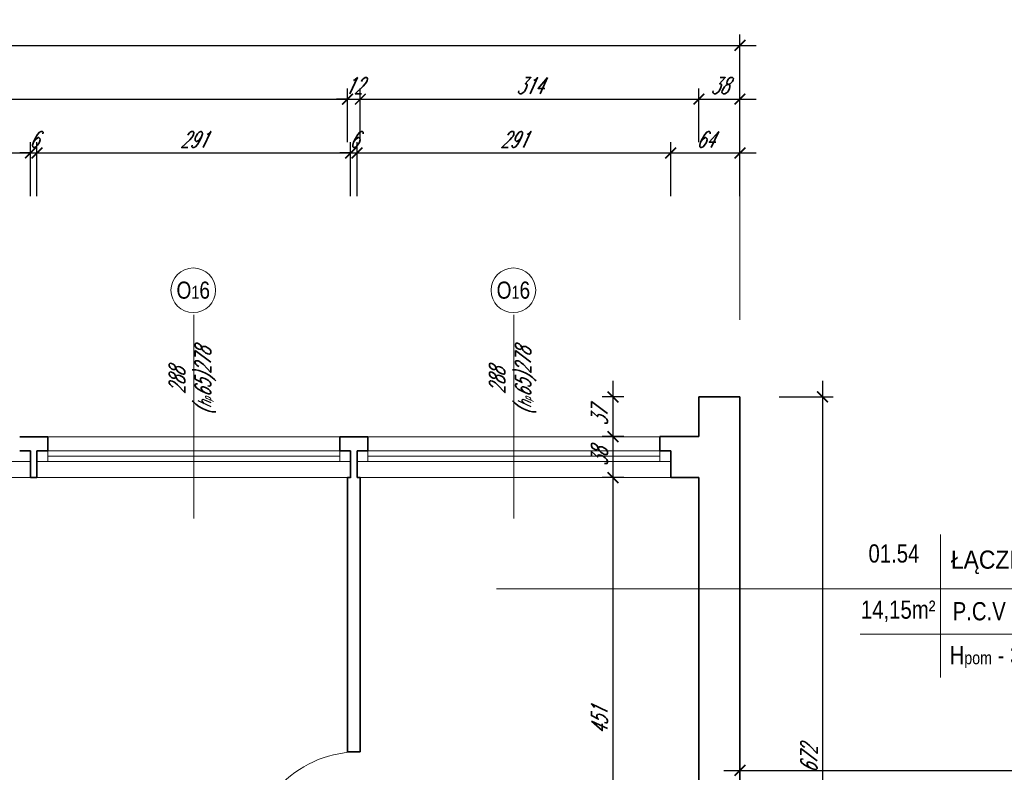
# Model space of a CAD drawing. Header units: millimetres. Extents: x 402 to 79005, y -7782 to 89952.
# Tile 234 of 256: x 25074 to 25987, y 39859 to 40556. Entities that reach past the tile are written whole.
import ezdxf

# ---------------------------------------------------------------- set-up
doc = ezdxf.new("R2010")
doc.units = ezdxf.units.MM
doc.header["$LTSCALE"] = 10
doc.layers.get('0').update_dxf_attribs({"lineweight": 0})
doc.layers.get('Defpoints').update_dxf_attribs({"color": 253})
for name, color, linetype, lineweight in [('01 parter - ściany', 253, 'Continuous', 35), ('03-01_okna', 253, 'Continuous', 15), ('03_drzwi', 253, 'Continuous', 15), ('04-1_widok', 253, 'Continuous', 5), ('05-01_wymiary', 253, 'Continuous', 5), ('05-03_opis', 253, 'Continuous', 5)]:
    doc.layers.add(name, color=color, linetype=linetype, lineweight=lineweight)
doc.styles.add('ariel', font='ARIAL.TTF', dxfattribs={"width": 0.8})
doc.styles.add('ariel_wym', font='simplex.shx', dxfattribs={"width": 0.65, "oblique": 25})
doc.dimstyles.new('ariel 50', dxfattribs={"dimtxt": 15, "dimasz": 10, "dimexe": 10, "dimexo": 0, "dimgap": 5, "dimtad": 1, "dimdec": 1, "dimrnd": 0.5, "dimtxsty": 'ariel_wym', "dimblk": 'ARCHTICK', "dimcen": 2.5, "dimdle": 15, "dimazin": 0, "dimtfac": 1, "dimtdec": 1, "dimtix": 1, "dimtmove": 0, "dimatfit": 3, "dimldrblk": 'DOT', "dimfxl": 0, "dimarcsym": 0})
doc.dimstyles.new('ariel 50 wnętrze', dxfattribs={"dimtxt": 15, "dimasz": 10, "dimexe": 10, "dimexo": 0, "dimgap": 5, "dimtad": 1, "dimdec": 1, "dimrnd": 0.5, "dimtxsty": 'ariel_wym', "dimblk": 'ARCHTICK', "dimcen": 2.5, "dimdle": 15, "dimazin": 0, "dimtfac": 1, "dimtdec": 1, "dimtix": 1, "dimtmove": 0, "dimatfit": 3, "dimldrblk": 'DOT', "dimfxl": 0, "dimarcsym": 0})

# ---------------------------------------------------------------- blocks, each defined once
blk = doc.blocks.new('_ArchTick')
at = {"color": 0, "linetype": 'ByBlock', "const_width": 0.15}
blk.add_lwpolyline([(-0.5, -0.5), (0.5, 0.5)], dxfattribs=at)
blk = doc.blocks.new('*D106')
at = {"layer": '05-01_wymiary', "color": 0, "lineweight": -2}
for p, q in [((24793.33, 40392.95), (24793.33, 40442.95)), ((25084.11, 40392.95), (25084.11, 40442.95)), ((24778.33, 40432.95), (25099.11, 40432.95))]:
    blk.add_line(p, q, dxfattribs=at)
at = {"layer": 'Defpoints', "color": 0}
for p in [(25084.11, 40432.95), (24793.33, 40157.04), (25084.11, 40157.03)]:
    blk.add_point(p, dxfattribs=at)
at = {"layer": '05-01_wymiary', "color": 0, "lineweight": -2, "xscale": 10, "yscale": 10, "zscale": 10, "rotation": 180}
blk.add_blockref('_ArchTick', (24793.33, 40432.95), dxfattribs=at)
at = {"layer": '05-01_wymiary', "color": 0, "lineweight": -2, "xscale": 10, "yscale": 10, "zscale": 10}
blk.add_blockref('_ArchTick', (25084.11, 40432.95), dxfattribs=at)
at = {"layer": '05-01_wymiary', "color": 0, "insert": (24938.72, 40445.45), "char_height": 15, "attachment_point": 5, "style": 'ariel_wym'}
blk.add_mtext('291', dxfattribs=at)
blk = doc.blocks.new('_Dot')
at = {"color": 0, "linetype": 'ByBlock', "lineweight": -2}
blk.add_line((-0.5, 0), (-1, 0), dxfattribs=at)
at = {"color": 0, "linetype": 'ByBlock', "const_width": 0.5}
blk.add_lwpolyline([(-0.25, 0, 1), (0.25, 0, 1)], format="xyb", close=True, dxfattribs=at)
blk = doc.blocks.new('*D107')
at = {"layer": '05-01_wymiary', "color": 0, "lineweight": -2}
for p, q in [((25084.11, 40392.95), (25084.11, 40442.95)), ((25090.11, 40392.95), (25090.11, 40442.95)), ((25084.11, 40432.95), (25074.11, 40432.95)), ((25084.11, 40432.95), (25090.11, 40432.95)), ((25090.11, 40432.95), (25100.11, 40432.95))]:
    blk.add_line(p, q, dxfattribs=at)
at = {"layer": 'Defpoints', "color": 0}
for p in [(25090.11, 40432.95), (25084.11, 40157.03), (25090.11, 40157.04)]:
    blk.add_point(p, dxfattribs=at)
at = {"layer": '05-01_wymiary', "color": 0, "lineweight": -2, "xscale": 10, "yscale": 10, "zscale": 10}
blk.add_blockref('_ArchTick', (25084.11, 40432.95), dxfattribs=at)
at = {"layer": '05-01_wymiary', "color": 0, "lineweight": -2, "xscale": 10, "yscale": 10, "zscale": 10, "rotation": 180}
blk.add_blockref('_ArchTick', (25090.11, 40432.95), dxfattribs=at)
at = {"layer": '05-01_wymiary', "color": 0, "insert": (25087.11, 40445.45), "char_height": 15, "attachment_point": 5, "style": 'ariel_wym'}
blk.add_mtext('6', dxfattribs=at)
blk = doc.blocks.new('*D108')
at = {"layer": '05-01_wymiary', "color": 0, "lineweight": -2}
for p, q in [((25090.11, 40392.95), (25090.11, 40442.95)), ((25380.89, 40392.95), (25380.89, 40442.95)), ((25075.11, 40432.95), (25395.89, 40432.95))]:
    blk.add_line(p, q, dxfattribs=at)
at = {"layer": 'Defpoints', "color": 0}
for p in [(25380.89, 40432.95), (25090.11, 40157.04), (25380.89, 40157.03)]:
    blk.add_point(p, dxfattribs=at)
at = {"layer": '05-01_wymiary', "color": 0, "lineweight": -2, "xscale": 10, "yscale": 10, "zscale": 10, "rotation": 180}
blk.add_blockref('_ArchTick', (25090.11, 40432.95), dxfattribs=at)
at = {"layer": '05-01_wymiary', "color": 0, "lineweight": -2, "xscale": 10, "yscale": 10, "zscale": 10}
blk.add_blockref('_ArchTick', (25380.89, 40432.95), dxfattribs=at)
at = {"layer": '05-01_wymiary', "color": 0, "insert": (25235.5, 40445.45), "char_height": 15, "attachment_point": 5, "style": 'ariel_wym'}
blk.add_mtext('291', dxfattribs=at)
blk = doc.blocks.new('*D109')
at = {"layer": '05-01_wymiary', "color": 0, "lineweight": -2}
for p, q in [((25380.89, 40392.95), (25380.89, 40442.95)), ((25386.89, 40392.95), (25386.89, 40442.95)), ((25380.89, 40432.95), (25370.89, 40432.95)), ((25380.89, 40432.95), (25386.89, 40432.95)), ((25386.89, 40432.95), (25396.89, 40432.95))]:
    blk.add_line(p, q, dxfattribs=at)
at = {"layer": 'Defpoints', "color": 0}
for p in [(25386.89, 40432.95), (25380.89, 40157.03), (25386.89, 40157.04)]:
    blk.add_point(p, dxfattribs=at)
at = {"layer": '05-01_wymiary', "color": 0, "lineweight": -2, "xscale": 10, "yscale": 10, "zscale": 10}
blk.add_blockref('_ArchTick', (25380.89, 40432.95), dxfattribs=at)
at = {"layer": '05-01_wymiary', "color": 0, "lineweight": -2, "xscale": 10, "yscale": 10, "zscale": 10, "rotation": 180}
blk.add_blockref('_ArchTick', (25386.89, 40432.95), dxfattribs=at)
at = {"layer": '05-01_wymiary', "color": 0, "insert": (25383.89, 40445.45), "char_height": 15, "attachment_point": 5, "style": 'ariel_wym'}
blk.add_mtext('6', dxfattribs=at)
blk = doc.blocks.new('*D110')
at = {"layer": '05-01_wymiary', "color": 0, "lineweight": -2}
for p, q in [((25386.89, 40392.95), (25386.89, 40442.95)), ((25677.66, 40392.95), (25677.66, 40442.95)), ((25371.89, 40432.95), (25692.66, 40432.95))]:
    blk.add_line(p, q, dxfattribs=at)
at = {"layer": 'Defpoints', "color": 0}
for p in [(25677.66, 40432.95), (25386.89, 40157.04), (25677.66, 40157.03)]:
    blk.add_point(p, dxfattribs=at)
at = {"layer": '05-01_wymiary', "color": 0, "lineweight": -2, "xscale": 10, "yscale": 10, "zscale": 10, "rotation": 180}
blk.add_blockref('_ArchTick', (25386.89, 40432.95), dxfattribs=at)
at = {"layer": '05-01_wymiary', "color": 0, "lineweight": -2, "xscale": 10, "yscale": 10, "zscale": 10}
blk.add_blockref('_ArchTick', (25677.66, 40432.95), dxfattribs=at)
at = {"layer": '05-01_wymiary', "color": 0, "insert": (25532.28, 40445.45), "char_height": 15, "attachment_point": 5, "style": 'ariel_wym'}
blk.add_mtext('291', dxfattribs=at)
blk = doc.blocks.new('*D111')
at = {"layer": '05-01_wymiary', "color": 0, "lineweight": -2}
for p, q in [((25677.66, 40392.95), (25677.66, 40442.95)), ((25741.83, 40392.95), (25741.83, 40442.95)), ((25662.66, 40432.95), (25756.83, 40432.95))]:
    blk.add_line(p, q, dxfattribs=at)
at = {"layer": 'Defpoints', "color": 0}
for p in [(25741.83, 40432.95), (25741.83, 40206.85), (25677.66, 40157.03)]:
    blk.add_point(p, dxfattribs=at)
at = {"layer": '05-01_wymiary', "color": 0, "lineweight": -2, "xscale": 10, "yscale": 10, "zscale": 10, "rotation": 180}
blk.add_blockref('_ArchTick', (25677.66, 40432.95), dxfattribs=at)
at = {"layer": '05-01_wymiary', "color": 0, "lineweight": -2, "xscale": 10, "yscale": 10, "zscale": 10}
blk.add_blockref('_ArchTick', (25741.83, 40432.95), dxfattribs=at)
at = {"layer": '05-01_wymiary', "color": 0, "insert": (25709.75, 40445.45), "char_height": 15, "attachment_point": 5, "style": 'ariel_wym'}
blk.add_mtext('64', dxfattribs=at)
blk = doc.blocks.new('*D114')
at = {"layer": '05-01_wymiary', "color": 0, "lineweight": -2}
for p, q in [((23606.21, 40442.83), (23606.21, 40492.83)), ((25377.89, 40442.83), (25377.89, 40492.83)), ((23591.21, 40482.83), (25392.89, 40482.83))]:
    blk.add_line(p, q, dxfattribs=at)
at = {"layer": 'Defpoints', "color": 0}
for p in [(25377.89, 40482.83), (23606.21, 40157.05), (25377.89, 40132.04)]:
    blk.add_point(p, dxfattribs=at)
at = {"layer": '05-01_wymiary', "color": 0, "lineweight": -2, "xscale": 10, "yscale": 10, "zscale": 10, "rotation": 180}
blk.add_blockref('_ArchTick', (23606.21, 40482.83), dxfattribs=at)
at = {"layer": '05-01_wymiary', "color": 0, "lineweight": -2, "xscale": 10, "yscale": 10, "zscale": 10}
blk.add_blockref('_ArchTick', (25377.89, 40482.83), dxfattribs=at)
at = {"layer": '05-01_wymiary', "color": 0, "insert": (24492.05, 40496.76), "char_height": 15, "attachment_point": 5, "style": 'ariel_wym'}
blk.add_mtext('1771,5', dxfattribs=at)
blk = doc.blocks.new('*D115')
at = {"layer": '05-01_wymiary', "color": 0, "lineweight": -2}
for p, q in [((25377.89, 40442.83), (25377.89, 40492.83)), ((25389.89, 40442.83), (25389.89, 40492.83)), ((25377.89, 40482.83), (25367.89, 40482.83)), ((25377.89, 40482.83), (25389.89, 40482.83)), ((25389.89, 40482.83), (25399.89, 40482.83))]:
    blk.add_line(p, q, dxfattribs=at)
at = {"layer": 'Defpoints', "color": 0}
for p in [(25389.89, 40482.83), (25377.89, 40132.04), (25389.89, 40132.06)]:
    blk.add_point(p, dxfattribs=at)
at = {"layer": '05-01_wymiary', "color": 0, "lineweight": -2, "xscale": 10, "yscale": 10, "zscale": 10}
blk.add_blockref('_ArchTick', (25377.89, 40482.83), dxfattribs=at)
at = {"layer": '05-01_wymiary', "color": 0, "lineweight": -2, "xscale": 10, "yscale": 10, "zscale": 10, "rotation": 180}
blk.add_blockref('_ArchTick', (25389.89, 40482.83), dxfattribs=at)
at = {"layer": '05-01_wymiary', "color": 0, "insert": (25383.89, 40495.33), "char_height": 15, "attachment_point": 5, "style": 'ariel_wym'}
blk.add_mtext('12', dxfattribs=at)
blk = doc.blocks.new('*D116')
at = {"layer": '05-01_wymiary', "color": 0, "lineweight": -2}
for p, q in [((25389.89, 40442.83), (25389.89, 40492.83)), ((25703.83, 40442.83), (25703.83, 40492.83)), ((25374.89, 40482.83), (25718.83, 40482.83))]:
    blk.add_line(p, q, dxfattribs=at)
at = {"layer": 'Defpoints', "color": 0}
for p in [(25703.83, 40482.83), (25703.83, 40206.84), (25389.89, 40132.06)]:
    blk.add_point(p, dxfattribs=at)
at = {"layer": '05-01_wymiary', "color": 0, "lineweight": -2, "xscale": 10, "yscale": 10, "zscale": 10, "rotation": 180}
blk.add_blockref('_ArchTick', (25389.89, 40482.83), dxfattribs=at)
at = {"layer": '05-01_wymiary', "color": 0, "lineweight": -2, "xscale": 10, "yscale": 10, "zscale": 10}
blk.add_blockref('_ArchTick', (25703.83, 40482.83), dxfattribs=at)
at = {"layer": '05-01_wymiary', "color": 0, "insert": (25546.86, 40495.33), "char_height": 15, "attachment_point": 5, "style": 'ariel_wym'}
blk.add_mtext('314', dxfattribs=at)
blk = doc.blocks.new('*D117')
at = {"layer": '05-01_wymiary', "color": 0, "lineweight": -2}
for p, q in [((25703.83, 40442.83), (25703.83, 40492.83)), ((25741.83, 40442.83), (25741.83, 40492.83)), ((25688.83, 40482.83), (25756.83, 40482.83))]:
    blk.add_line(p, q, dxfattribs=at)
at = {"layer": 'Defpoints', "color": 0}
for p in [(25741.83, 40482.83), (25703.83, 40206.84), (25741.83, 40206.85)]:
    blk.add_point(p, dxfattribs=at)
at = {"layer": '05-01_wymiary', "color": 0, "lineweight": -2, "xscale": 10, "yscale": 10, "zscale": 10, "rotation": 180}
blk.add_blockref('_ArchTick', (25703.83, 40482.83), dxfattribs=at)
at = {"layer": '05-01_wymiary', "color": 0, "lineweight": -2, "xscale": 10, "yscale": 10, "zscale": 10}
blk.add_blockref('_ArchTick', (25741.83, 40482.83), dxfattribs=at)
at = {"layer": '05-01_wymiary', "color": 0, "insert": (25722.83, 40495.33), "char_height": 15, "attachment_point": 5, "style": 'ariel_wym'}
blk.add_mtext('38', dxfattribs=at)
blk = doc.blocks.new('*D118')
at = {"layer": '05-01_wymiary', "color": 0, "lineweight": -2}
for p, q in [((22857.46, 40492.71), (22857.46, 40542.71)), ((25741.83, 40492.71), (25741.83, 40542.71)), ((22842.46, 40532.71), (25756.83, 40532.71))]:
    blk.add_line(p, q, dxfattribs=at)
at = {"layer": 'Defpoints', "color": 0}
for p in [(25741.83, 40532.71), (25741.83, 40206.85), (22857.46, 40170.05)]:
    blk.add_point(p, dxfattribs=at)
at = {"layer": '05-01_wymiary', "color": 0, "lineweight": -2, "xscale": 10, "yscale": 10, "zscale": 10, "rotation": 180}
blk.add_blockref('_ArchTick', (22857.46, 40532.71), dxfattribs=at)
at = {"layer": '05-01_wymiary', "color": 0, "lineweight": -2, "xscale": 10, "yscale": 10, "zscale": 10}
blk.add_blockref('_ArchTick', (25741.83, 40532.71), dxfattribs=at)
at = {"layer": '05-01_wymiary', "color": 0, "insert": (24299.65, 40546.63), "char_height": 15, "attachment_point": 5, "style": 'ariel_wym'}
blk.add_mtext('2884,5', dxfattribs=at)
blk = doc.blocks.new('*D146')
at = {"layer": '05-01_wymiary', "color": 0, "lineweight": -2}
for p, q in [((25741.83, 39820.71), (25741.83, 39870.71)), ((27783.32, 39820.71), (27783.32, 39870.71)), ((25726.83, 39860.71), (27798.32, 39860.71))]:
    blk.add_line(p, q, dxfattribs=at)
at = {"layer": 'Defpoints', "color": 0}
for p in [(27783.32, 39860.71), (25741.83, 39535.05), (27783.32, 39479.05)]:
    blk.add_point(p, dxfattribs=at)
at = {"layer": '05-01_wymiary', "color": 0, "lineweight": -2, "xscale": 10, "yscale": 10, "zscale": 10, "rotation": 180}
blk.add_blockref('_ArchTick', (25741.83, 39860.71), dxfattribs=at)
at = {"layer": '05-01_wymiary', "color": 0, "lineweight": -2, "xscale": 10, "yscale": 10, "zscale": 10}
blk.add_blockref('_ArchTick', (27783.32, 39860.71), dxfattribs=at)
at = {"layer": '05-01_wymiary', "color": 0, "insert": (26762.58, 39874.64), "char_height": 15, "attachment_point": 5, "style": 'ariel_wym'}
blk.add_mtext('2041,5', dxfattribs=at)
blk = doc.blocks.new('*D147')
at = {"layer": '05-01_wymiary', "color": 0, "lineweight": -2}
for p, q in [((25818.3, 40221.85), (25818.3, 39520.05)), ((25778.3, 40206.85), (25828.3, 40206.85)), ((25778.3, 39535.05), (25828.3, 39535.05))]:
    blk.add_line(p, q, dxfattribs=at)
at = {"layer": 'Defpoints', "color": 0}
for p in [(25741.83, 40206.85), (25741.83, 39535.05), (25818.3, 39535.05)]:
    blk.add_point(p, dxfattribs=at)
at = {"layer": '05-01_wymiary', "color": 0, "lineweight": -2, "xscale": 10, "yscale": 10, "zscale": 10}
for p, rotation in [((25818.3, 40206.85), 90), ((25818.3, 39535.05), 270)]:
    blk.add_blockref('_ArchTick', p, dxfattribs=dict(at, rotation=rotation))
at = {"layer": '05-01_wymiary', "color": 0, "insert": (25805.8, 39870.95), "char_height": 15, "attachment_point": 5, "rotation": 90, "style": 'ariel_wym'}
blk.add_mtext('672', dxfattribs=at)
blk = doc.blocks.new('*D707')
at = {"layer": '05-01_wymiary', "color": 0, "lineweight": -2}
for p, q in [((25624.15, 39666.05), (25624.15, 40147.06)), ((25634.15, 40132.06), (25614.15, 40132.06)), ((25634.15, 39681.05), (25614.15, 39681.05))]:
    blk.add_line(p, q, dxfattribs=at)
at = {"layer": 'Defpoints', "color": 0}
for p in [(25624.15, 40132.06), (25703.83, 40132.06), (25703.83, 39681.05)]:
    blk.add_point(p, dxfattribs=at)
at = {"layer": '05-01_wymiary', "color": 0, "lineweight": -2, "xscale": 10, "yscale": 10, "zscale": 10}
for p, rotation in [((25624.15, 40132.06), 90), ((25624.15, 39681.05), 270)]:
    blk.add_blockref('_ArchTick', p, dxfattribs=dict(at, rotation=rotation))
at = {"layer": '05-01_wymiary', "color": 0, "insert": (25611.65, 39906.55), "char_height": 15, "attachment_point": 5, "rotation": 90, "style": 'ariel_wym'}
blk.add_mtext('451', dxfattribs=at)
blk = doc.blocks.new('*D708')
at = {"layer": '05-01_wymiary', "color": 0, "lineweight": -2}
for p, q in [((25624.15, 40117.06), (25624.15, 40185.05)), ((25634.15, 40170.05), (25614.15, 40170.05)), ((25634.15, 40132.06), (25614.15, 40132.06))]:
    blk.add_line(p, q, dxfattribs=at)
at = {"layer": 'Defpoints', "color": 0}
for p in [(25624.15, 40170.05), (25703.83, 40170.05), (25703.83, 40132.06)]:
    blk.add_point(p, dxfattribs=at)
at = {"layer": '05-01_wymiary', "color": 0, "lineweight": -2, "xscale": 10, "yscale": 10, "zscale": 10}
for p, rotation in [((25624.15, 40170.05), 90), ((25624.15, 40132.06), 270)]:
    blk.add_blockref('_ArchTick', p, dxfattribs=dict(at, rotation=rotation))
at = {"layer": '05-01_wymiary', "color": 0, "insert": (25611.65, 40151.05), "char_height": 15, "attachment_point": 5, "rotation": 90, "style": 'ariel_wym'}
blk.add_mtext('38', dxfattribs=at)
blk = doc.blocks.new('*D709')
at = {"layer": '05-01_wymiary', "color": 0, "lineweight": -2}
for p, q in [((25624.15, 40155.05), (25624.15, 40221.84)), ((25634.15, 40206.84), (25614.15, 40206.84)), ((25634.15, 40170.05), (25614.15, 40170.05))]:
    blk.add_line(p, q, dxfattribs=at)
at = {"layer": 'Defpoints', "color": 0}
for p in [(25624.15, 40206.84), (25703.83, 40206.84), (25703.83, 40170.05)]:
    blk.add_point(p, dxfattribs=at)
at = {"layer": '05-01_wymiary', "color": 0, "lineweight": -2, "xscale": 10, "yscale": 10, "zscale": 10}
for p, rotation in [((25624.15, 40206.84), 90), ((25624.15, 40170.05), 270)]:
    blk.add_blockref('_ArchTick', p, dxfattribs=dict(at, rotation=rotation))
at = {"layer": '05-01_wymiary', "color": 0, "insert": (25611.65, 40188.45), "char_height": 15, "attachment_point": 5, "rotation": 90, "style": 'ariel_wym'}
blk.add_mtext('37', dxfattribs=at)

msp = doc.modelspace()

# ---------------------------------------------------------------- linework, layer by layer
at = {"layer": '01 parter - ściany'}
for p, q in [((25703.83, 40206.84), (25741.83, 40206.85)), ((25703.83, 40170.05), (25703.83, 40206.84)), ((25741.83, 39681.05), (25741.83, 40206.85)), ((25074.11, 40170.02), (25100.11, 40170.02)), ((25100.11, 40170.04), (25100.11, 40157.04)), ((25370.89, 40170.02), (25370.89, 40157.03)), ((25370.89, 40170.02), (25396.89, 40170.02)), ((25396.89, 40170.04), (25396.89, 40157.04)), ((25667.66, 40170.04), (25703.83, 40170.05)), ((25667.66, 40170.04), (25667.66, 40157.03)), ((25703.83, 40170.05), (25703.83, 40170.05)), ((25084.11, 40157.03), (25074.11, 40157.03)), ((25084.11, 40157.03), (25084.11, 40132.02)), ((25090.11, 40157.04), (25090.11, 40132.04)), ((25100.11, 40157.04), (25090.11, 40157.04)), ((25380.89, 40157.03), (25370.89, 40157.03)), ((25380.89, 40157.03), (25380.89, 40132.02)), ((25386.89, 40157.04), (25386.89, 40132.04)), ((25396.89, 40157.04), (25386.89, 40157.04)), ((25677.66, 40157.03), (25667.66, 40157.03)), ((25677.66, 40157.03), (25677.66, 40132.06)), ((25084.11, 40132.04), (25090.11, 40132.04)), ((25377.89, 40132.04), (25377.89, 39877.91)), ((25377.89, 40132.04), (25380.89, 40132.04)), ((25386.89, 40132.04), (25389.89, 40132.04)), ((25389.89, 40132.04), (25389.89, 39877.91)), ((25677.66, 40132.06), (25703.83, 40132.06)), ((25703.83, 39681.05), (25703.83, 40132.06)), ((25377.89, 39877.91), (25389.89, 39877.91))]:
    msp.add_line(p, q, dxfattribs=at)
at = {"layer": '03-01_okna', "linetype": 'Continuous', "lineweight": 0}
for p, q in [((25100.11, 40170.02), (25370.89, 40170.02)), ((25396.89, 40170.02), (25667.66, 40170.02)), ((25100.11, 40157.04), (25370.89, 40157.04)), ((25100.11, 40147.04), (25100.11, 40157.04)), ((25370.89, 40147.04), (25370.89, 40157.04)), ((25396.89, 40157.04), (25667.66, 40157.04)), ((25396.89, 40147.04), (25396.89, 40157.04)), ((25667.66, 40147.04), (25667.66, 40157.04)), ((24793.33, 40147.04), (25084.11, 40147.04)), ((25090.11, 40147.04), (25380.89, 40147.04)), ((25100.11, 40152.04), (25370.89, 40152.04)), ((25386.89, 40147.04), (25677.66, 40147.04)), ((25396.89, 40152.04), (25667.66, 40152.04))]:
    msp.add_line(p, q, dxfattribs=at)
at = {"layer": '03_drzwi'}
msp.add_arc((25388.45, 39777.05), 100.87, 89.18547, 179.8004, dxfattribs=at)
at = {"layer": '04-1_widok'}
for p, q in [((24793.33, 40132.06), (25084.11, 40132.06)), ((25090.11, 40132.06), (25377.89, 40132.06)), ((25389.89, 40132.06), (25677.66, 40132.06))]:
    msp.add_line(p, q, dxfattribs=at)
at = {"layer": '05-01_wymiary'}
msp.add_line((25741.83, 40542.71), (25741.83, 40278.18), dxfattribs=at)
at = {"layer": '05-03_opis', "lineweight": 0}
for p, q in [((25235.5, 40094.27), (25235.5, 40283.03)), ((25532.28, 40094.27), (25532.28, 40283.03))]:
    msp.add_line(p, q, dxfattribs=at)
at = {"layer": '05-03_opis'}
for p, q in [((25927.73, 40079.33), (25927.73, 39946.82)), ((25516.14, 40028.97), (26051.86, 40028.97)), ((25853.34, 39986.95), (26052.37, 39986.95))]:
    msp.add_line(p, q, dxfattribs=at)
at = {"layer": '05-03_opis', "lineweight": 0}
for centre in [(25235, 40305.72), (25531.78, 40305.72)]:
    msp.add_circle(centre, 20.69, dxfattribs=at)

# ---------------------------------------------------------------- texts
at = {"layer": '05-03_opis', "lineweight": 0, "char_height": 15.84, "width": 75.1935, "attachment_point": 5, "style": 'ariel'}
for insert in [(25235, 40305.72), (25531.78, 40305.72)]:
    msp.add_mtext('O{\\H0.7576x;1}6', dxfattribs=dict(at, insert=insert))
at = {"layer": '05-03_opis', "lineweight": 0, "char_height": 14.4, "width": 62.6613, "attachment_point": 5, "rotation": 90, "style": 'ariel_wym'}
for insert in [(25234.43, 40221.66), (25531.2, 40221.66)]:
    msp.add_mtext('288\\P({\\H0.8333x;h\\H0.6x;p}65)278', dxfattribs=dict(at, insert=insert))
at = {"layer": '05-03_opis', "style": 'ariel'}
for s, insert, char_height, width, attachment_point in [('{\\fArial|b0|i0|c238|p34;01.54}', (25884.56, 40061.66), 16.8648, 78.4171, 5), ('\\W0.9;{\\fArial|b0|i0|c238|p34;ŁĄCZNIK}', (25937.38, 40053.57), 16.8648, 337.5404, 4), ('{\\fArial|b0|i0|c238|p34;14,15m²}', (25888.52, 40008.16), 16.8648, 78.4171, 5), ('P.C.V', (25939.04, 40008.12), 16.865, 232.4081, 4), ('{\\fArial|b0|i0|c238|p34; H\\H0.7x;pom\\H1.429x; - 3,00m}', (25930.94, 39965.74), 16.8648, 232.4081, 4)]:
    msp.add_mtext(s, dxfattribs=dict(at, insert=insert, char_height=char_height, width=width, attachment_point=attachment_point))

# ---------------------------------------------------------------- dimensions: what is measured, and where the dimension line sits
at = {"layer": '05-01_wymiary'}
for base, p1, p2, picture, middle in [((25741.83, 40532.71), (22857.46, 40170.05), (25741.83, 40206.85), '*D118', (24299.65, 40546.63)), ((25377.89, 40482.83), (23606.21, 40157.05), (25377.89, 40132.04), '*D114', (24492.05, 40496.76)), ((25389.89, 40482.83), (25377.89, 40132.04), (25389.89, 40132.06), '*D115', (25383.89, 40495.33)), ((25703.83, 40482.83), (25389.89, 40132.06), (25703.83, 40206.84), '*D116', (25546.86, 40495.33)), ((25741.83, 40482.83), (25703.83, 40206.84), (25741.83, 40206.85), '*D117', (25722.83, 40495.33)), ((25084.11, 40432.95), (24793.33, 40157.04), (25084.11, 40157.03), '*D106', (24938.72, 40445.45)), ((25090.11, 40432.95), (25084.11, 40157.03), (25090.11, 40157.04), '*D107', (25087.11, 40445.45)), ((25380.89, 40432.95), (25090.11, 40157.04), (25380.89, 40157.03), '*D108', (25235.5, 40445.45)), ((25386.89, 40432.95), (25380.89, 40157.03), (25386.89, 40157.04), '*D109', (25383.89, 40445.45)), ((25677.66, 40432.95), (25386.89, 40157.04), (25677.66, 40157.03), '*D110', (25532.28, 40445.45)), ((25741.83, 40432.95), (25677.66, 40157.03), (25741.83, 40206.85), '*D111', (25709.75, 40445.45))]:
    dim = msp.add_linear_dim(base=base, p1=p1, p2=p2, dimstyle='ariel 50', override={"dimtmove": 1}, dxfattribs=at)
    dim.commit()
    dim.dimension.update_dxf_attribs({"geometry": picture, "text_midpoint": middle})
for base, p1, p2, picture, middle in [((25624.15, 40206.84), (25703.83, 40170.05), (25703.83, 40206.84), '*D709', (25611.65, 40188.45)), ((25624.15, 40170.05), (25703.83, 40132.06), (25703.83, 40170.05), '*D708', (25611.65, 40151.05)), ((25624.15, 40132.06), (25703.83, 39681.05), (25703.83, 40132.06), '*D707', (25611.65, 39906.55))]:
    dim = msp.add_linear_dim(base=base, p1=p1, p2=p2, angle=90, dimstyle='ariel 50 wnętrze', override={"dimtmove": 1}, dxfattribs=at)
    dim.commit()
    dim.dimension.update_dxf_attribs({"geometry": picture, "text_midpoint": middle})
dim = msp.add_linear_dim(base=(25818.3, 39535.05), p1=(25741.83, 40206.85), p2=(25741.83, 39535.05), angle=90, dimstyle='ariel 50', dxfattribs=at)
dim.commit()
dim.dimension.update_dxf_attribs({"geometry": '*D147', "text_midpoint": (25805.8, 39870.95)})
dim = msp.add_linear_dim(base=(27783.32, 39860.71), p1=(25741.83, 39535.05), p2=(27783.32, 39479.05), dimstyle='ariel 50', dxfattribs=at)
dim.commit()
dim.dimension.update_dxf_attribs({"geometry": '*D146', "text_midpoint": (26762.58, 39874.64)})

doc.saveas('drawing.dxf')
